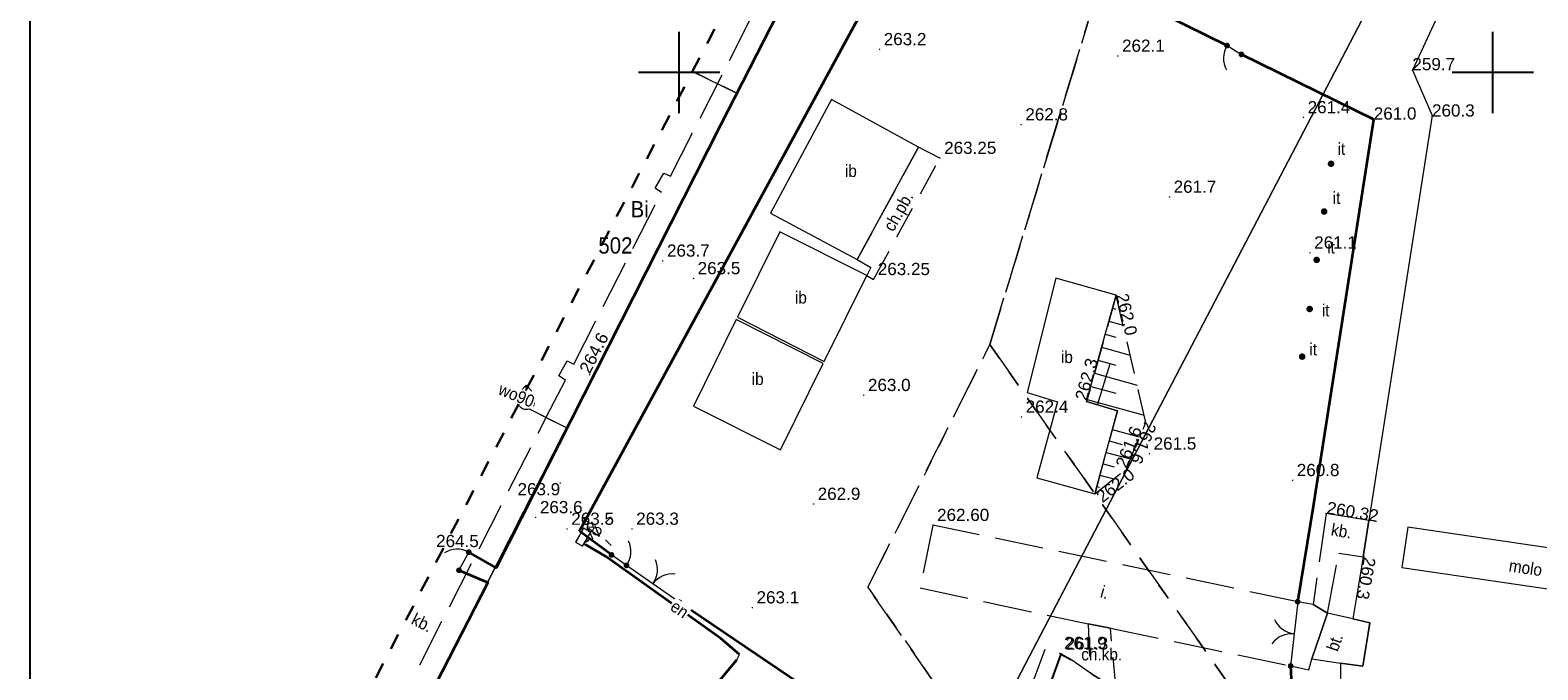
# Model space of a CAD drawing. Header units: metres. Extents: x 7480610 to 7484249, y 5635545 to 5637635.
# Tile 48 of 53: x 7480610 to 7480703, y 5637463 to 5637503. Entities that reach past the tile are written whole.
import ezdxf
from ezdxf.enums import TextEntityAlignment as Align

# ---------------------------------------------------------------- set-up
doc = ezdxf.new("R2010")
doc.units = ezdxf.units.M
doc.header["$MEASUREMENT"] = 0
doc.set_wipeout_variables(frame=1)
for name, pattern in [('x-ref - mapa - Cedzyna_Horn$0$1 1', [2, 1, -1]), ('x-ref - mapa - Cedzyna_Horn$0$2 1', [3, 2, -1]), ('x-ref - mapa - Cedzyna_Horn$0$3 1', [4, 3, -1]), ('x-ref - mapa - Cedzyna_Horn$0$EGKK', [4, 3, -1]), ('x-ref - mapa - Cedzyna_Horn$0$EGUG', [2, 1, -1])]:
    doc.linetypes.add(name, pattern=pattern)
for name, color, linetype in [('_x-ref_mapa', 7, 'Continuous'), ('x-ref - mapa - Cedzyna_Horn$0$_zakres mdcp', 1, 'Continuous'), ('x-ref - mapa - Cedzyna_Horn$0$PARSI', 8, 'Continuous')]:
    doc.layers.add(name, color=color, linetype=linetype)
for name, color, linetype, lineweight in [('x-ref - mapa - Cedzyna_Horn$0$EGDE', 92, 'Continuous', 20), ('x-ref - mapa - Cedzyna_Horn$0$EGDE_O', 92, 'Continuous', 20), ('x-ref - mapa - Cedzyna_Horn$0$EGKK', 8, 'Continuous', 20), ('x-ref - mapa - Cedzyna_Horn$0$EGUG', 8, 'Continuous', 20), ('x-ref - mapa - Cedzyna_Horn$0$EGUG_O', 8, 'Continuous', 20), ('x-ref - mapa - Cedzyna_Horn$0$OTD', 8, 'Continuous', 20), ('x-ref - mapa - Cedzyna_Horn$0$OTD_O', 8, 'Continuous', 20), ('x-ref - mapa - Cedzyna_Horn$0$OTK', 8, 'Continuous', 20), ('x-ref - mapa - Cedzyna_Horn$0$OTK_O', 8, 'Continuous', 20), ('x-ref - mapa - Cedzyna_Horn$0$OTO', 8, 'Continuous', 20), ('x-ref - mapa - Cedzyna_Horn$0$OTR', 8, 'Continuous', 20), ('x-ref - mapa - Cedzyna_Horn$0$OTRN', 8, 'Continuous', 20), ('x-ref - mapa - Cedzyna_Horn$0$OTRN_O', 8, 'Continuous', 18), ('x-ref - mapa - Cedzyna_Horn$0$OTRS', 8, 'Continuous', 20), ('x-ref - mapa - Cedzyna_Horn$0$OTRS_O', 8, 'Continuous', 20), ('x-ref - mapa - Cedzyna_Horn$0$OTW', 8, 'Continuous', 20), ('x-ref - mapa - Cedzyna_Horn$0$OTW_O', 8, 'Continuous', 20), ('x-ref - mapa - Cedzyna_Horn$0$OTZ', 8, 'Continuous', 20), ('x-ref - mapa - Cedzyna_Horn$0$OTZ_O', 8, 'Continuous', 20), ('x-ref - mapa - Cedzyna_Horn$0$SUE', 8, 'Continuous', 20), ('x-ref - mapa - Cedzyna_Horn$0$SUE_O', 8, 'Continuous', 20), ('x-ref - mapa - Cedzyna_Horn$0$SUL', 8, 'Continuous', 20), ('x-ref - mapa - Cedzyna_Horn$0$SUW', 8, 'Continuous', 20), ('x-ref - mapa - Cedzyna_Horn$0$SUW_O', 8, 'Continuous', 20)]:
    doc.layers.add(name, color=color, linetype=linetype, lineweight=lineweight)
doc.styles.add('x-ref - mapa - Cedzyna_Horn$0$BDOT', font='arial.ttf', dxfattribs={"width": 0.8999999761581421})
doc.styles.add('x-ref - mapa - Cedzyna_Horn$0$EGiB', font='arial.ttf', dxfattribs={"width": 0.8999999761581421})
doc.styles.add('x-ref - mapa - Cedzyna_Horn$0$GESUT', font='arial.ttf', dxfattribs={"width": 0.8999999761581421})
doc.linetypes.add('x-ref - mapa - Cedzyna_Horn$0$OTOO', pattern='A,7.5,[30,msgB.shx,S=1.28,R=0,X=0,Y=0],7.5', length=15)

# ---------------------------------------------------------------- blocks, each defined once
blk = doc.blocks.new('x-ref - mapa - Cedzyna_Horn$0$OTRN')
at = {"layer": 'x-ref - mapa - Cedzyna_Horn$0$OTRN', "color": 0, "const_width": 0.09}
blk.add_lwpolyline([(-0.045, 0, 1), (0.045, 0, 1)], format="xyb", close=True, dxfattribs=at)
at = {"layer": 'x-ref - mapa - Cedzyna_Horn$0$OTRN_O', "color": 0, "style": 'x-ref - mapa - Cedzyna_Horn$0$BDOT'}
blk.add_attdef('RZEDNA', (0.5138805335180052, 0.5151789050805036), '', height=1.5, dxfattribs=at)
blk = doc.blocks.new('x-ref - mapa - Cedzyna_Horn$0$OTRS')
at = {"layer": 'x-ref - mapa - Cedzyna_Horn$0$OTRS', "color": 0, "lineweight": -3, "const_width": 0.09}
blk.add_lwpolyline([(-0.045, 0, 1), (0.045, 0, 1)], format="xyb", close=True, dxfattribs=at)
at = {"layer": 'x-ref - mapa - Cedzyna_Horn$0$OTRS_O', "color": 0, "style": 'x-ref - mapa - Cedzyna_Horn$0$BDOT'}
blk.add_attdef('RZEDNA', (0.5138805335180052, 0.5151789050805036), '', height=1.5, dxfattribs=at)
blk = doc.blocks.new('x-ref - mapa - Cedzyna_Horn$0$OTZI')
at = {"layer": 'x-ref - mapa - Cedzyna_Horn$0$OTZ', "color": 0, "lineweight": 18, "const_width": 0.4, "flags": 128}
blk.add_lwpolyline([(-0.2, 0, 1), (0.2, 0, 1)], format="xyb", close=True, dxfattribs=at)
blk = doc.blocks.new('x-ref - mapa - Cedzyna_Horn$0$oto')
at = {"layer": 'x-ref - mapa - Cedzyna_Horn$0$OTO', "color": 0, "const_width": 0.35}
blk.add_lwpolyline([(-0.175, 0, 1), (0.175, 0, 1)], format="xyb", close=True, dxfattribs=at)
blk = doc.blocks.new('x-ref - mapa - Cedzyna_Horn$0$OTOB')
at = {"layer": 'x-ref - mapa - Cedzyna_Horn$0$OTO', "color": 0, "lineweight": 18}
for centre, start, end in [((-0.0004391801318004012, 2.999999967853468), 209.9347383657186, 270.0083877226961), ((0.0182178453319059, -2.99994468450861), 90.34793735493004, 149.9343101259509)]:
    blk.add_arc(centre, 3, start, end, dxfattribs=at)
blk = doc.blocks.new('x-ref - mapa - Cedzyna_Horn$0$OTOFP')
at = {"layer": 'x-ref - mapa - Cedzyna_Horn$0$OTO', "color": 0, "lineweight": 18}
blk.add_arc((5.51091059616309e-16, 3), 3, 270, 330.0000000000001, dxfattribs=at)
blk = doc.blocks.new('x-ref - mapa - Cedzyna_Horn$0$SUEO')
at = {"layer": 'x-ref - mapa - Cedzyna_Horn$0$SUE', "color": 0, "lineweight": 18}
blk.add_circle((0, 0), 0.5, dxfattribs=at)
blk = doc.blocks.new('x-ref - mapa - Cedzyna_Horn$0$SUE_L')
at = {"layer": 'x-ref - mapa - Cedzyna_Horn$0$SUE', "color": 0, "lineweight": 18}
for p, q in [((-1.767766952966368, 1.767766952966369), (-1.060660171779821, 1.060660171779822)), ((1.060660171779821, 1.060660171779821), (1.767766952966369, 1.767766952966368)), ((-1.767766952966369, -1.767766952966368), (-1.060660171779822, -1.060660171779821)), ((1.060660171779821, -1.060660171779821), (1.767766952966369, -1.767766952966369))]:
    blk.add_line(p, q, dxfattribs=at)
at = {"layer": 'x-ref - mapa - Cedzyna_Horn$0$SUE', "color": 0, "const_width": 0.09}
blk.add_lwpolyline([(-0.045, 0, 1), (0.045, 0, 1)], format="xyb", close=True, dxfattribs=at)
blk = doc.blocks.new('x-ref - mapa - Cedzyna_Horn$0$SUWH')
at = {"color": 0, "lineweight": 18}
blk.add_wipeout([(-0.99, 0), (-0.9709774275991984, 0.1931394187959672), (-0.914640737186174, 0.37885659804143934), (-0.8231549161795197, 0.5500145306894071), (-0.7000357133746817, 0.7000357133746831), (-0.5500145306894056, 0.8231549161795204), (-0.3788565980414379, 0.9146407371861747), (-0.1931394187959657, 0.9709774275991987), (6.062001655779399e-17, 0.9899999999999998), (0.19313941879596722, 0.9709774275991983), (0.37885659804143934, 0.9146407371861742), (0.5500145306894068, 0.8231549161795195), (0.7000357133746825, 0.7000357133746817), (0.8231549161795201, 0.5500145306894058), (0.9146407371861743, 0.37885659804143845), (0.9709774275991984, 0.19313941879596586), (0.99, 0), (0.9709774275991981, -0.1931394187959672), (0.914640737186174, -0.3788565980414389), (0.8231549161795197, -0.5500145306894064), (0.7000357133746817, -0.7000357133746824), (0.5500145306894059, -0.82315491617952), (0.37885659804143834, -0.914640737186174), (0.1931394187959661, -0.9709774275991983), (-1.8186004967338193e-16, -0.99), (-0.1931394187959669, -0.9709774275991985), (-0.3788565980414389, -0.9146407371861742), (-0.5500145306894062, -0.8231549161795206), (-0.7000357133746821, -0.7000357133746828), (-0.8231549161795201, -0.5500145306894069), (-0.9146407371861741, -0.37885659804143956), (-0.9709774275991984, -0.19313941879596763), (-0.99, -6.661338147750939e-16)], dxfattribs=at).dxf.layer = 'x-ref - mapa - Cedzyna_Horn$0$SUW'
at = {"layer": 'x-ref - mapa - Cedzyna_Horn$0$SUW', "color": 0, "lineweight": 18}
for p, q in [((-0.7071067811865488, 1.292893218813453), (0, 2)), ((6.123233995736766e-17, 1), (1.224646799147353e-16, 2)), ((0.707106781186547, 1.292893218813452), (0, 2))]:
    blk.add_line(p, q, dxfattribs=at)
blk.add_circle((0, 0), 1, dxfattribs=at)
blk = doc.blocks.new('x-ref - mapa - Cedzyna_Horn$0$SUES')
at = {"color": 0, "lineweight": 18}
blk.add_wipeout([(0.4799999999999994, -0.98), (0.4800000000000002, 0.9799999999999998), (-0.47999999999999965, 0.9799999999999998), (-0.4800000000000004, -0.9800000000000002)], dxfattribs=at).dxf.layer = 'x-ref - mapa - Cedzyna_Horn$0$SUE'
at = {"layer": 'x-ref - mapa - Cedzyna_Horn$0$SUE', "color": 0, "lineweight": 18}
blk.add_lwpolyline([(0.4999999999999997, -1), (0.5000000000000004, 0.9999999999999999), (-0.4999999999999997, 1), (-0.5000000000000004, -0.9999999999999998)], close=True, dxfattribs=at)
blk = doc.blocks.new('x-ref - mapa - Cedzyna_Horn$0$SUWW')
at = {"layer": 'x-ref - mapa - Cedzyna_Horn$0$SUW', "color": 0, "const_width": 0.4, "flags": 128}
blk.add_lwpolyline([(-0.2, 0, 1), (0.2, 0, 1)], format="xyb", close=True, dxfattribs=at)
blk = doc.blocks.new('x-ref - mapa - Cedzyna_Horn$0$mzsk')
at = {"layer": 'x-ref - mapa - Cedzyna_Horn$0$PARSI', "color": 0}
for p, q in [((0, -5), (0, 5)), ((5, 0), (-5, 0))]:
    blk.add_line(p, q, dxfattribs=at)
blk = doc.blocks.new('x-ref - mapa - Cedzyna_Horn')
blk.add_line((7480610.106181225, 5637321.036845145), (7480610.106181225, 5637625.494806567))
at = {"layer": 'x-ref - mapa - Cedzyna_Horn$0$EGDE', "lineweight": 18}
for points in [[(7480664.059726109, 5637519.280646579), (7480632.69, 5637457.82), (7480642.83, 5637443.57), (7480653.19, 5637429), (7480718.319716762, 5637553.771509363)], [(7480718.319716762, 5637553.771509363), (7480653.19, 5637429), (7480676.82, 5637395.78), (7480690.378760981, 5637376.729082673)], [(7480626.11333062, 5637452.421392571), (7480629.14, 5637450.88), (7480632.69, 5637457.82), (7480664.059726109, 5637519.280646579)]]:
    blk.add_lwpolyline(points, dxfattribs=at)
at = {"layer": 'x-ref - mapa - Cedzyna_Horn$0$EGKK', "linetype": 'x-ref - mapa - Cedzyna_Horn$0$EGKK', "lineweight": 18}
for points in [[(7480702.473168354, 5637409.554595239), (7480661.59, 5637468.35), (7480669.08, 5637483.27), (7480679.085318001, 5637516.12993138)], [(7480679.085318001, 5637516.12993138), (7480669.08, 5637483.27), (7480708.814594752, 5637426.765903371)], [(7480673.296719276, 5637388.986030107), (7480676.82, 5637395.78), (7480653.19, 5637429), (7480632.69, 5637457.82), (7480643.06, 5637478.15), (7480639.667847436, 5637479.880873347)]]:
    blk.add_lwpolyline(points, dxfattribs=at)
at = {"layer": 'x-ref - mapa - Cedzyna_Horn$0$EGUG', "linetype": 'x-ref - mapa - Cedzyna_Horn$0$EGUG', "lineweight": 18}
for points in [[(7480702.473168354, 5637409.554595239), (7480661.59, 5637468.35), (7480669.08, 5637483.27), (7480679.085318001, 5637516.12993138)], [(7480679.085318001, 5637516.12993138), (7480669.08, 5637483.27), (7480708.814594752, 5637426.765903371)], [(7480639.667847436, 5637479.880873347), (7480643.06, 5637478.15), (7480653.57, 5637498.72), (7480650.805980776, 5637500.068921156)], [(7480708.814594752, 5637426.765903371), (7480669.08, 5637483.27), (7480661.59, 5637468.35), (7480702.473168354, 5637409.554595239)], [(7480673.296719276, 5637388.986030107), (7480676.82, 5637395.78), (7480653.19, 5637429), (7480632.69, 5637457.82), (7480643.06, 5637478.15), (7480639.667847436, 5637479.880873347)]]:
    blk.add_lwpolyline(points, dxfattribs=at)
at = {"layer": 'x-ref - mapa - Cedzyna_Horn$0$OTD', "lineweight": 18}
for points in [[(7480664.7, 5637495.41), (7480659.36, 5637498.34), (7480655.6, 5637491.35), (7480660.93, 5637488.51)], [(7480661.52, 5637487.51), (7480656.17, 5637490.2), (7480653.57, 5637484.95), (7480658.91, 5637482.24)], [(7480653.5, 5637484.81), (7480650.87, 5637479.49), (7480656.22, 5637476.8), (7480658.84, 5637482.1)]]:
    blk.add_lwpolyline(points, close=True, dxfattribs=at)
at = {"layer": 'x-ref - mapa - Cedzyna_Horn$0$OTD', "lineweight": 18, "flags": 128}
blk.add_lwpolyline([(7480676.84, 5637486.32), (7480673.14, 5637487.35), (7480671.38, 5637480.33), (7480673.25, 5637479.75), (7480671.98, 5637475.07), (7480675.54, 5637474.1), (7480676.92, 5637479.2), (7480675.03, 5637479.78)], close=True, dxfattribs=at)
at = {"layer": 'x-ref - mapa - Cedzyna_Horn$0$OTK', "linetype": 'x-ref - mapa - Cedzyna_Horn$0$3 1', "lineweight": 18}
blk.add_lwpolyline([(7480628.824611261, 5637457.914053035), (7480630.67, 5637456.97), (7480632.23005926, 5637460.02306335), (7480642.07, 5637479.28), (7480643, 5637481.08), (7480642.59, 5637481.34), (7480643.11, 5637482.28), (7480643.51, 5637482.06), (7480648.91, 5637492.63), (7480648.52, 5637492.9), (7480649.05, 5637493.81), (7480649.46, 5637493.62), (7480654.83, 5637504.18), (7480654.42, 5637504.41), (7480654.9, 5637505.34), (7480655.36, 5637505.17), (7480661.33, 5637516.89), (7480661.1, 5637516.99), (7480661.38, 5637517.63), (7480661.63, 5637517.51), (7480662.698923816, 5637519.565993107)], dxfattribs=at)
at = {"layer": 'x-ref - mapa - Cedzyna_Horn$0$OTK', "linetype": 'x-ref - mapa - Cedzyna_Horn$0$2 1', "lineweight": 18}
for points in [[(7480666.02, 5637494.74), (7480664.7, 5637495.41), (7480660.93, 5637488.51), (7480661.77, 5637488.02), (7480661.52, 5637487.51), (7480661.94, 5637487.27)], [(7480676.491, 5637465.831), (7480675.121, 5637466.092), (7480675.26, 5637463.072), (7480676.854, 5637462.055)]]:
    blk.add_lwpolyline(points, close=True, dxfattribs=at)
at = {"layer": 'x-ref - mapa - Cedzyna_Horn$0$OTK', "linetype": 'x-ref - mapa - Cedzyna_Horn$0$3 1', "lineweight": 18}
for points in [[(7480692.373, 5637472.444), (7480689.743, 5637472.888), (7480688.945, 5637467.283), (7480689.826, 5637466.757), (7480690.522, 5637470.441), (7480692.03, 5637470.21)], [(7480689.826, 5637466.757), (7480688.945, 5637467.283), (7480688.002, 5637467.46), (7480665.585, 5637472.166), (7480664.793, 5637468.308), (7480675.121, 5637466.092), (7480676.491, 5637465.831), (7480687.571, 5637463.506), (7480688.682, 5637463.268), (7480688.881, 5637463.94)], [(7480692.443, 5637466.157), (7480691.391, 5637466.397), (7480689.826, 5637466.757), (7480688.881, 5637463.94), (7480690.624, 5637463.67), (7480692, 5637463.5)], [(7480676.854, 5637462.055), (7480675.26, 5637463.072), (7480674.066, 5637463.909), (7480673.472, 5637464.23), (7480670.716, 5637456.618), (7480676.135, 5637452.986), (7480681.029, 5637449.762), (7480685.409, 5637456.349)]]:
    blk.add_lwpolyline(points, close=True, dxfattribs=at)
at = {"layer": 'x-ref - mapa - Cedzyna_Horn$0$OTK', "lineweight": 25}
blk.add_lwpolyline([(7480676.435, 5637451.278), (7480676.135, 5637452.986), (7480670.716, 5637456.618), (7480673.472, 5637464.23), (7480674.066, 5637463.909)], dxfattribs=at)
at = {"layer": 'x-ref - mapa - Cedzyna_Horn$0$OTO', "linetype": 'x-ref - mapa - Cedzyna_Horn$0$OTOO', "lineweight": 35}
for points in [[(7480664.046985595, 5637519.283318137), (7480652.53, 5637496.76)], [(7480643.869, 5637471.806), (7480665.061, 5637510.856), (7480683.661, 5637501.659)], [(7480692.679, 5637497.108), (7480684.543, 5637501.118)], [(7480652.53, 5637496.76), (7480638.75, 5637469.55), (7480637.06, 5637470.51)], [(7480688.98, 5637473.34), (7480692.679, 5637497.108)], [(7480688.002, 5637467.46), (7480688.98, 5637473.34)], [(7480636.46, 5637469.39), (7480638.23, 5637468.64), (7480631.01, 5637454.53)], [(7480687.571, 5637463.506), (7480688.71, 5637441.223), (7480678.39, 5637448.2), (7480649.997, 5637467.428), (7480649.997, 5637467.428)]]:
    blk.add_lwpolyline(points, dxfattribs=at)
at = {"layer": 'x-ref - mapa - Cedzyna_Horn$0$OTO', "lineweight": 18}
for points in [[(7480683.661, 5637501.659), (7480684.543, 5637501.118)], [(7480637.06, 5637470.51), (7480636.46, 5637469.39)], [(7480646.756, 5637469.695), (7480645.838, 5637470.336)], [(7480649.997, 5637467.428), (7480646.756, 5637469.695)], [(7480688.002, 5637467.46), (7480687.571, 5637463.506)]]:
    blk.add_lwpolyline(points, dxfattribs=at)
at = {"layer": 'x-ref - mapa - Cedzyna_Horn$0$OTR'}
for p, q in [((7480676.617891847, 5637485.51746557), (7480676.836737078, 5637485.456898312)), ((7480676.395783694, 5637484.714931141), (7480677.271164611, 5637484.47266211)), ((7480676.173675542, 5637483.91239671), (7480676.830211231, 5637483.730694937)), ((7480675.95156739, 5637483.109862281), (7480677.70232923, 5637482.625324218)), ((7480675.707302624, 5637479.572150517), (7480676.476273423, 5637482.07793467)), ((7480675.729459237, 5637482.307327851), (7480676.823685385, 5637482.004491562)), ((7480675.285242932, 5637480.702258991), (7480676.81715954, 5637480.278288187)), ((7480675.507351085, 5637481.504793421), (7480678.133493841, 5637480.777986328)), ((7480675.063134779, 5637479.899724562), (7480678.564658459, 5637478.930648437)), ((7480676.607813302, 5637478.044478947), (7480678.264707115, 5637477.596836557)), ((7480676.418456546, 5637477.343597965), (7480677.206467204, 5637477.130701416)), ((7480676.229099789, 5637476.642716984), (7480677.724248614, 5637476.238773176)), ((7480675.850386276, 5637475.240955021), (7480676.70152802, 5637475.011002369)), ((7480676.039743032, 5637475.941836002), (7480676.727226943, 5637475.756098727)), ((7480675.66102952, 5637474.540074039), (7480675.824687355, 5637474.495858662))]:
    blk.add_line(p, q, dxfattribs=at)
at = {"layer": 'x-ref - mapa - Cedzyna_Horn$0$OTR', "linetype": 'x-ref - mapa - Cedzyna_Horn$0$2 1', "lineweight": 18}
blk.add_lwpolyline([(7480678.65, 5637478.565), (7480676.84, 5637486.32), (7480675.03, 5637479.78), (7480676.92, 5637479.2), (7480675.614, 5637474.366), (7480675.54, 5637474.1), (7480677.478, 5637475.62)], close=True, dxfattribs=at)
at = {"layer": 'x-ref - mapa - Cedzyna_Horn$0$OTW', "lineweight": 18}
blk.add_lwpolyline([(7480715.270803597, 5637554.686271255), (7480716.04, 5637544.95), (7480703.19, 5637521.5), (7480702.976, 5637519.48), (7480702.907, 5637517.107), (7480695.053, 5637500.144), (7480696.26, 5637497.35), (7480692.373, 5637472.444), (7480692.03, 5637470.21), (7480691.391, 5637466.397), (7480692.443, 5637466.157), (7480692, 5637463.5), (7480690.624, 5637463.67), (7480690.613, 5637460.236), (7480689.277, 5637457.977), (7480692.445, 5637447.654), (7480693.507, 5637434.128), (7480706.508425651, 5637420.506714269)], dxfattribs=at)
blk.add_lwpolyline([(7480712.56070301, 5637469.42704352), (7480694.77324938, 5637472.03665886), (7480694.41035653, 5637469.56313732), (7480712.19781016, 5637466.95352199)], close=True, dxfattribs=at)
at = {"layer": 'x-ref - mapa - Cedzyna_Horn$0$OTZ', "linetype": 'x-ref - mapa - Cedzyna_Horn$0$2 1', "lineweight": 18, "flags": 128}
blk.add_lwpolyline([(7480669.715, 5637457.029), (7480672.521, 5637464.639)], dxfattribs=at)
at = {"layer": 'x-ref - mapa - Cedzyna_Horn$0$SUE', "lineweight": 18}
for points in [[(7480644.93, 5637471.8), (7480644.09, 5637471.43)], [(7480694.692359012, 5637388.436648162), (7480691.33, 5637393.15), (7480686.76, 5637400.38), (7480680.83, 5637409.8), (7480677.53, 5637415.57), (7480675.4, 5637419.12), (7480670.67, 5637426.25), (7480662.93, 5637438.13), (7480657.13, 5637445.99), (7480652.82, 5637451.86), (7480648.71, 5637457.59), (7480648.93, 5637458.38), (7480653.53, 5637463.88), (7480653.69, 5637464.22), (7480652.56, 5637465.19), (7480645.48, 5637470.24), (7480644.1, 5637471.06), (7480644.09, 5637471.43)]]:
    blk.add_lwpolyline(points, dxfattribs=at)
at = {"layer": 'x-ref - mapa - Cedzyna_Horn$0$SUL', "lineweight": 35}
for points in [[(7480653.69, 5637464.22), (7480652.56, 5637465.19), (7480645.48, 5637470.24), (7480644.1, 5637471.06)], [(7480648.93, 5637458.38), (7480653.53, 5637463.88)]]:
    blk.add_lwpolyline(points, dxfattribs=at)
at = {"layer": 'x-ref - mapa - Cedzyna_Horn$0$SUW', "lineweight": 18}
blk.add_lwpolyline([(7480639.789684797, 5637480.12769813), (7480640.0899999, 5637479.96999991), (7480640.59, 5637479.77)], dxfattribs=at)
at = {"layer": 'x-ref - mapa - Cedzyna_Horn$0$OTO'}
for name, p, xscale, yscale, zscale, rotation in [('x-ref - mapa - Cedzyna_Horn$0$OTOFP', (7480683.661, 5637501.659), 0.5, 0.5, 0.5, 238.4759345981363), ('x-ref - mapa - Cedzyna_Horn$0$OTOFP', (7480637.06, 5637470.51), 0.4999999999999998, 0.4999999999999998, 0.4999999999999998, 151.8214099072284), ('x-ref - mapa - Cedzyna_Horn$0$OTOB', (7480648.3765, 5637468.5615), 0.5, 0.5, 0.5, 233.536269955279), ('x-ref - mapa - Cedzyna_Horn$0$OTOB', (7480687.7865, 5637465.483), 0.5, 0.5, 0.5, 353.7791179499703)]:
    blk.add_blockref(name, p, dxfattribs=dict(at, xscale=xscale, yscale=yscale, zscale=zscale, rotation=rotation))
at = {"layer": 'x-ref - mapa - Cedzyna_Horn$0$OTO', "xscale": 0.5, "yscale": 0.5, "zscale": 0.5}
for p in [(7480683.661, 5637501.659), (7480684.543, 5637501.118), (7480637.06, 5637470.51), (7480636.46, 5637469.39), (7480646.756, 5637469.695, 263.365), (7480649.997, 5637467.428, 263.309), (7480688.002, 5637467.46), (7480687.571, 5637463.506)]:
    blk.add_blockref('x-ref - mapa - Cedzyna_Horn$0$oto', p, dxfattribs=at)
at = {"layer": 'x-ref - mapa - Cedzyna_Horn$0$OTO', "lineweight": 18, "xscale": 0.5, "yscale": 0.5, "zscale": 0.5}
for p in [(7480645.838, 5637470.336), (7480646.756, 5637469.695)]:
    blk.add_blockref('x-ref - mapa - Cedzyna_Horn$0$oto', p, dxfattribs=at)
at = {"layer": 'x-ref - mapa - Cedzyna_Horn$0$OTO', "lineweight": 18, "xscale": 0.5, "yscale": 0.5, "zscale": 0.5, "rotation": 55.07505611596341}
blk.add_blockref('x-ref - mapa - Cedzyna_Horn$0$OTOFP', (7480646.756, 5637469.695), dxfattribs=at)
at = {"layer": 'x-ref - mapa - Cedzyna_Horn$0$OTRN', "xscale": 0.5, "yscale": 0.5, "zscale": 0.5}
for p, values in [((7480662.307, 5637501.426, 263.166), {'RZEDNA': '263.2'}), ((7480676.951, 5637501.02, 262.125), {'RZEDNA': '262.1'}), ((7480671.007, 5637496.799, 262.793), {'RZEDNA': '262.8'}), ((7480688.358, 5637497.239, 261.396), {'RZEDNA': '261.4'}), ((7480680.123, 5637492.349, 261.726), {'RZEDNA': '261.7'}), ((7480648.986, 5637488.42, 263.69), {'RZEDNA': '263.7'}), ((7480688.761, 5637488.92, 261.134), {'RZEDNA': '261.1'}), ((7480650.871, 5637487.342, 263.497), {'RZEDNA': '263.5'}), ((7480661.336, 5637480.156, 262.971), {'RZEDNA': '263.0'}), ((7480671.029, 5637478.824, 262.375), {'RZEDNA': '262.4'}), ((7480678.893, 5637476.556, 261.483), {'RZEDNA': '261.5'}), ((7480687.69, 5637474.927, 260.799), {'RZEDNA': '260.8'}), ((7480658.248, 5637473.465, 262.879), {'RZEDNA': '262.9'}), ((7480647.095, 5637471.933, 263.349), {'RZEDNA': '263.3'}), ((7480654.49, 5637467.096, 263.056), {'RZEDNA': '263.1'}), ((7480673.388, 5637464.291, 261.857), {'RZEDNA': '261.9'}), ((7480673.483, 5637464.255, 261.271), {'RZEDNA': '261.3'})]:
    blk.add_blockref('x-ref - mapa - Cedzyna_Horn$0$OTRN', p, dxfattribs=at).add_auto_attribs(values)
at = {"layer": 'x-ref - mapa - Cedzyna_Horn$0$OTRN'}
ref = blk.add_blockref('x-ref - mapa - Cedzyna_Horn$0$OTRN', (7480695.053, 5637500.144), dxfattribs=dict(at, xscale=0.5, yscale=0.5, zscale=0.5))
ref.add_attrib('RZEDNA', '259.7', (7480695.053, 5637500.144, 259.7), dxfattribs={"layer": 'x-ref - mapa - Cedzyna_Horn$0$OTRN_O', "color": 0, "height": 0.75, "style": 'x-ref - mapa - Cedzyna_Horn$0$BDOT'})
ref = blk.add_blockref('x-ref - mapa - Cedzyna_Horn$0$OTRN', (7480692.679, 5637497.108), dxfattribs=dict(at, xscale=0.5, yscale=0.5, zscale=0.5))
ref.add_attrib('RZEDNA', '261.0', (7480692.679, 5637497.108, 261), dxfattribs={"layer": 'x-ref - mapa - Cedzyna_Horn$0$OTRN_O', "color": 0, "height": 0.75, "style": 'x-ref - mapa - Cedzyna_Horn$0$BDOT'})
ref = blk.add_blockref('x-ref - mapa - Cedzyna_Horn$0$OTRN', (7480696.258, 5637497.295), dxfattribs=dict(at, xscale=0.5, yscale=0.5, zscale=0.5))
ref.add_attrib('RZEDNA', '260.3', (7480696.258, 5637497.295, 260.3), dxfattribs={"layer": 'x-ref - mapa - Cedzyna_Horn$0$OTRN_O', "color": 0, "height": 0.75, "style": 'x-ref - mapa - Cedzyna_Horn$0$BDOT'})
ref = blk.add_blockref('x-ref - mapa - Cedzyna_Horn$0$OTRN', (7480676.84, 5637486.32), dxfattribs=dict(at, xscale=0.5, yscale=0.5, zscale=0.5))
ref.add_attrib('RZEDNA', '262.0', (7480676.84, 5637486.32, 262), dxfattribs={"layer": 'x-ref - mapa - Cedzyna_Horn$0$OTRN_O', "color": 0, "height": 0.75, "rotation": 283.1375248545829, "style": 'x-ref - mapa - Cedzyna_Horn$0$BDOT'})
ref = blk.add_blockref('x-ref - mapa - Cedzyna_Horn$0$OTRN', (7480644.49, 5637481.42), dxfattribs=dict(at, xscale=0.5, yscale=0.5, zscale=0.5))
ref.add_attrib('RZEDNA', '264.6', (7480644.49, 5637481.42, 264.6), dxfattribs={"layer": 'x-ref - mapa - Cedzyna_Horn$0$OTRN_O', "color": 0, "height": 0.75, "rotation": 62.94480039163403, "style": 'x-ref - mapa - Cedzyna_Horn$0$BDOT'})
ref = blk.add_blockref('x-ref - mapa - Cedzyna_Horn$0$OTRN', (7480675.03, 5637479.78), dxfattribs=dict(at, xscale=0.5, yscale=0.5, zscale=0.5))
ref.add_attrib('RZEDNA', '262.3', (7480675.03, 5637479.78, 262.3), dxfattribs={"layer": 'x-ref - mapa - Cedzyna_Horn$0$OTRN_O', "color": 0, "height": 0.7500000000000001, "rotation": 74.5301126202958, "style": 'x-ref - mapa - Cedzyna_Horn$0$BDOT'})
ref = blk.add_blockref('x-ref - mapa - Cedzyna_Horn$0$OTRN', (7480677.478, 5637475.62), dxfattribs=dict(at, xscale=0.5, yscale=0.5, zscale=0.5))
ref.add_attrib('RZEDNA', '261.6', (7480677.478, 5637475.62, 261.6), dxfattribs={"layer": 'x-ref - mapa - Cedzyna_Horn$0$OTRN_O', "color": 0, "height": 0.7500000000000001, "rotation": 68.29928621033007, "style": 'x-ref - mapa - Cedzyna_Horn$0$BDOT'})
ref = blk.add_blockref('x-ref - mapa - Cedzyna_Horn$0$OTRN', (7480678.65, 5637478.565), dxfattribs=dict(at, xscale=0.5, yscale=0.5, zscale=0.5))
ref.add_attrib('RZEDNA', '261.6', (7480678.65, 5637478.565, 261.6), dxfattribs={"layer": 'x-ref - mapa - Cedzyna_Horn$0$OTRN_O', "color": 0, "height": 0.75, "rotation": 248.2992912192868, "style": 'x-ref - mapa - Cedzyna_Horn$0$BDOT'})
ref = blk.add_blockref('x-ref - mapa - Cedzyna_Horn$0$OTRN', (7480675.54, 5637474.1), dxfattribs=dict(at, xscale=0.5, yscale=0.5, zscale=0.5))
ref.add_attrib('RZEDNA', '262.0', dxfattribs={"layer": 'x-ref - mapa - Cedzyna_Horn$0$OTRN_O', "color": 0, "height": 0.75, "rotation": 38.10758245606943, "style": 'x-ref - mapa - Cedzyna_Horn$0$BDOT'}).set_placement((7480675.54, 5637474.1, 262), align=Align.TOP_LEFT)
ref = blk.add_blockref('x-ref - mapa - Cedzyna_Horn$0$OTRN', (7480642.67996286, 5637474.75253374), dxfattribs=dict(at, xscale=0.5, yscale=0.5, zscale=0.5))
ref.add_attrib('RZEDNA', '263.9', dxfattribs={"layer": 'x-ref - mapa - Cedzyna_Horn$0$OTRN_O', "color": 0, "height": 0.75, "style": 'x-ref - mapa - Cedzyna_Horn$0$BDOT'}).set_placement((7480642.67996286, 5637474.75253374, 263.9), align=Align.TOP_RIGHT)
ref = blk.add_blockref('x-ref - mapa - Cedzyna_Horn$0$OTRN', (7480637.06, 5637470.51), dxfattribs=dict(at, xscale=0.4999999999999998, yscale=0.4999999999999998, zscale=0.4999999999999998, rotation=359.999997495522))
ref.add_attrib('RZEDNA', '264.5', (7480635.05434542, 5637470.82048176, 264.5), dxfattribs={"layer": 'x-ref - mapa - Cedzyna_Horn$0$OTRN_O', "color": 0, "height": 0.75, "rotation": 359.8800000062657, "style": 'x-ref - mapa - Cedzyna_Horn$0$BDOT'})
ref = blk.add_blockref('x-ref - mapa - Cedzyna_Horn$0$OTRN', (7480692.068, 5637470.252), dxfattribs=dict(at, xscale=0.5, yscale=0.5, zscale=0.5))
ref.add_attrib('RZEDNA', '260.3', (7480692.068, 5637470.252, 260.3), dxfattribs={"layer": 'x-ref - mapa - Cedzyna_Horn$0$OTRN_O', "color": 0, "height": 0.75, "rotation": 260.0395053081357, "style": 'x-ref - mapa - Cedzyna_Horn$0$BDOT'})
at = {"layer": 'x-ref - mapa - Cedzyna_Horn$0$OTRS', "xscale": 0.5, "yscale": 0.5, "zscale": 0.5}
for p, values in [((7480666.02, 5637494.74, 263.25), {'RZEDNA': '263.25'}), ((7480661.942139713, 5637487.288, 263.251), {'RZEDNA': '263.25'}), ((7480665.585, 5637472.166, 262.6), {'RZEDNA': '262.60'})]:
    blk.add_blockref('x-ref - mapa - Cedzyna_Horn$0$OTRS', p, dxfattribs=at).add_auto_attribs(values)
at = {"layer": 'x-ref - mapa - Cedzyna_Horn$0$OTRS'}
ref = blk.add_blockref('x-ref - mapa - Cedzyna_Horn$0$OTRS', (7480689.743, 5637472.888), dxfattribs=dict(at, xscale=0.5, yscale=0.5, zscale=0.5))
ref.add_attrib('RZEDNA', '260.32', (7480689.743, 5637472.888, 260.32), dxfattribs={"layer": 'x-ref - mapa - Cedzyna_Horn$0$OTRS_O', "color": 0, "height": 0.75, "rotation": 350.4176057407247, "style": 'x-ref - mapa - Cedzyna_Horn$0$BDOT'})
at = {"layer": 'x-ref - mapa - Cedzyna_Horn$0$OTZ', "xscale": 0.5, "yscale": 0.5, "zscale": 0.5}
for p in [(7480690.05, 5637494.39), (7480689.63, 5637491.45), (7480689.17, 5637488.48)]:
    blk.add_blockref('x-ref - mapa - Cedzyna_Horn$0$OTZI', p, dxfattribs=at)
at = {"layer": 'x-ref - mapa - Cedzyna_Horn$0$OTZ', "linetype": 'x-ref - mapa - Cedzyna_Horn$0$2 1', "lineweight": 18, "xscale": 0.5, "yscale": 0.5, "zscale": 0.5}
for p in [(7480688.741, 5637485.459, 261.093), (7480688.279, 5637482.53, 261.065)]:
    blk.add_blockref('x-ref - mapa - Cedzyna_Horn$0$OTZI', p, dxfattribs=at)
at = {"layer": 'x-ref - mapa - Cedzyna_Horn$0$PARSI', "xscale": 0.5, "yscale": 0.5, "zscale": 0.5}
for p in [(7480650, 5637500), (7480700, 5637500)]:
    blk.add_blockref('x-ref - mapa - Cedzyna_Horn$0$mzsk', p, dxfattribs=at)
at = {"layer": 'x-ref - mapa - Cedzyna_Horn$0$EGDE_O', "insert": (7480645.022648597, 5637489.867723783), "char_height": 1, "attachment_point": 1, "style": 'x-ref - mapa - Cedzyna_Horn$0$EGiB'}
blk.add_mtext('502', dxfattribs=at)
at = {"layer": 'x-ref - mapa - Cedzyna_Horn$0$EGUG_O', "insert": (7480647.00611394, 5637492.098116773), "char_height": 1, "attachment_point": 1, "style": 'x-ref - mapa - Cedzyna_Horn$0$EGiB'}
blk.add_mtext('Bi', dxfattribs=at)
at = {"layer": 'x-ref - mapa - Cedzyna_Horn$0$OTD_O', "char_height": 0.75, "style": 'x-ref - mapa - Cedzyna_Horn$0$BDOT'}
for insert, attachment_point in [((7480660.17641886, 5637493.94719448), 4), ((7480657.10654413, 5637486.16583373), 4), ((7480673.820016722, 5637482.504716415), 5), ((7480654.45001894, 5637481.15496968), 4)]:
    blk.add_mtext('ib', dxfattribs=dict(at, insert=insert, attachment_point=attachment_point))
at = {"layer": 'x-ref - mapa - Cedzyna_Horn$0$OTK_O', "char_height": 0.75, "attachment_point": 5, "style": 'x-ref - mapa - Cedzyna_Horn$0$BDOT'}
for s, insert, rotation in [('ch.pb.', (7480663.55860892, 5637491.40984359), 60.45000549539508), ('kb.', (7480690.69334244, 5637471.80454488), 350.21759304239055), ('i.', (7480676.14876793, 5637468.0443826), 344.5387825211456), ('kb.', (7480634.193499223, 5637466.170238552), 333.0939058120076), ('bt.', (7480690.28533148, 5637464.96267531), 70.88702632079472)]:
    blk.add_mtext(s, dxfattribs=dict(at, insert=insert, rotation=rotation))
at = {"layer": 'x-ref - mapa - Cedzyna_Horn$0$OTK_O', "insert": (7480675.958706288, 5637464.218639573), "char_height": 0.75, "attachment_point": 5, "style": 'x-ref - mapa - Cedzyna_Horn$0$BDOT'}
blk.add_mtext('ch.kb.', dxfattribs=at)
at = {"layer": 'x-ref - mapa - Cedzyna_Horn$0$OTW_O', "insert": (7480700.9975599, 5637469.69129134), "char_height": 0.75, "attachment_point": 4, "rotation": 351.5493014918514, "style": 'x-ref - mapa - Cedzyna_Horn$0$BDOT'}
blk.add_mtext('molo', dxfattribs=at)
at = {"layer": 'x-ref - mapa - Cedzyna_Horn$0$OTZ_O', "char_height": 0.75, "style": 'x-ref - mapa - Cedzyna_Horn$0$BDOT'}
for insert, attachment_point in [((7480690.45146348, 5637494.9286461), 7), ((7480690.14984268, 5637491.9124381), 7), ((7480689.8180598, 5637488.86606802), 7), ((7480689.721724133, 5637485.375534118, 260.593), 5), ((7480688.953151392, 5637482.98211971), 5)]:
    blk.add_mtext('it', dxfattribs=dict(at, insert=insert, attachment_point=attachment_point))
at = {"layer": 'x-ref - mapa - Cedzyna_Horn$0$SUW', "xscale": 0.5, "yscale": 0.5, "zscale": 0.5}
blk.add_blockref('x-ref - mapa - Cedzyna_Horn$0$SUWH', (7480640.59, 5637479.77), dxfattribs=at)
at = {"layer": 'x-ref - mapa - Cedzyna_Horn$0$SUE_O', "char_height": 0.75, "attachment_point": 5, "style": 'x-ref - mapa - Cedzyna_Horn$0$GESUT', "bg_fill": 3, "box_fill_scale": 1.1, "bg_fill_color": 256, "bg_fill_transparency": 0}
for s, insert, rotation in [('eN', (7480644.51, 5637471.615), 23.7723488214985), ('en', (7480650.02157546, 5637467.00059943), 325.7800009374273)]:
    blk.add_mtext(s, dxfattribs=dict(at, insert=insert, rotation=rotation))
at = {"layer": 'x-ref - mapa - Cedzyna_Horn$0$SUW', "lineweight": 18}
blk.add_lwpolyline([(7480640.275727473, 5637479.895708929), (7480640.59, 5637479.77)], dxfattribs=at)
at = {"layer": 'x-ref - mapa - Cedzyna_Horn$0$OTRN', "xscale": 0.5, "yscale": 0.5, "zscale": 0.5}
blk.add_blockref('x-ref - mapa - Cedzyna_Horn$0$OTRN', (7480641.176, 5637472.645, 263.55), dxfattribs=at).add_auto_attribs({'RZEDNA': '263.6'})
at = {"layer": 'x-ref - mapa - Cedzyna_Horn$0$SUE', "xscale": 0.5, "yscale": 0.5, "zscale": 0.5}
blk.add_blockref('x-ref - mapa - Cedzyna_Horn$0$SUEO', (7480644.93, 5637471.8), dxfattribs=at)
at = {"layer": 'x-ref - mapa - Cedzyna_Horn$0$SUW', "xscale": 0.5, "yscale": 0.5, "zscale": 0.5}
blk.add_blockref('x-ref - mapa - Cedzyna_Horn$0$SUWW', (7480640.0899999, 5637479.96999991), dxfattribs=at)
at = {"layer": 'x-ref - mapa - Cedzyna_Horn$0$SUE', "xscale": 0.5, "yscale": 0.5, "zscale": 0.5}
blk.add_blockref('x-ref - mapa - Cedzyna_Horn$0$SUE_L', (7480644.93, 5637471.8), dxfattribs=at)
at = {"layer": 'x-ref - mapa - Cedzyna_Horn$0$SUE', "xscale": 0.4999999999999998, "yscale": 0.4999999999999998, "zscale": 0.4999999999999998, "rotation": 330.3861234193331}
blk.add_blockref('x-ref - mapa - Cedzyna_Horn$0$SUES', (7480644.09, 5637471.43), dxfattribs=at)
at = {"layer": 'x-ref - mapa - Cedzyna_Horn$0$_zakres mdcp', "linetype": 'x-ref - mapa - Cedzyna_Horn$0$1 1', "lineweight": 30, "flags": 128}
blk.add_lwpolyline([(7480723.486790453, 5637359.354955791), (7480693.17977406, 5637329.672927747), (7480615.074032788, 5637431.615850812), (7480684.184329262, 5637564.013110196), (7480745.167027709, 5637545.71654171), (7480730.713536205, 5637421.475484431)], close=True, dxfattribs=at)
at = {"layer": 'x-ref - mapa - Cedzyna_Horn$0$EGKK', "linetype": 'x-ref - mapa - Cedzyna_Horn$0$EGKK', "lineweight": 18}
blk.add_lwpolyline([(7480650.805980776, 5637500.068921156), (7480653.57, 5637498.72), (7480643.06, 5637478.15), (7480632.69, 5637457.82), (7480653.19, 5637429), (7480676.82, 5637395.78), (7480690.378760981, 5637376.729082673)], dxfattribs=at)
at = {"layer": 'x-ref - mapa - Cedzyna_Horn$0$EGUG', "linetype": 'x-ref - mapa - Cedzyna_Horn$0$EGUG', "lineweight": 18}
blk.add_lwpolyline([(7480650.805980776, 5637500.068921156), (7480653.57, 5637498.72), (7480643.06, 5637478.15), (7480632.69, 5637457.82), (7480653.19, 5637429), (7480676.82, 5637395.78), (7480690.378760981, 5637376.729082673)], dxfattribs=at)
at = {"layer": 'x-ref - mapa - Cedzyna_Horn$0$OTO', "linetype": 'x-ref - mapa - Cedzyna_Horn$0$OTOO', "lineweight": 35, "flags": 128}
blk.add_lwpolyline([(7480645.838, 5637470.336), (7480643.869, 5637471.806)], dxfattribs=at)
at = {"layer": 'x-ref - mapa - Cedzyna_Horn$0$OTRN', "xscale": 0.5, "yscale": 0.5, "zscale": 0.5}
blk.add_blockref('x-ref - mapa - Cedzyna_Horn$0$OTRN', (7480643.105, 5637471.929, 263.508), dxfattribs=at).add_auto_attribs({'RZEDNA': '263.5'})
at = {"layer": 'x-ref - mapa - Cedzyna_Horn$0$SUE_O', "insert": (7480644.26752551, 5637471.72522262), "char_height": 0.75, "attachment_point": 7, "style": 'x-ref - mapa - Cedzyna_Horn$0$GESUT'}
blk.add_mtext('e', dxfattribs=at)
at = {"layer": 'x-ref - mapa - Cedzyna_Horn$0$SUW_O', "insert": (7480639.994156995, 5637480.153296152), "char_height": 0.75, "attachment_point": 5, "rotation": 337.8289993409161, "style": 'x-ref - mapa - Cedzyna_Horn$0$GESUT', "bg_fill": 3, "box_fill_scale": 1.1, "bg_fill_color": 256, "bg_fill_transparency": 0}
blk.add_mtext('wo90', dxfattribs=at)

msp = doc.modelspace()

# ---------------------------------------------------------------- block references
at = {"layer": '_x-ref_mapa', "lineweight": 70}
msp.add_blockref('x-ref - mapa - Cedzyna_Horn', (0, 0), dxfattribs=at)

doc.saveas('drawing.dxf')
